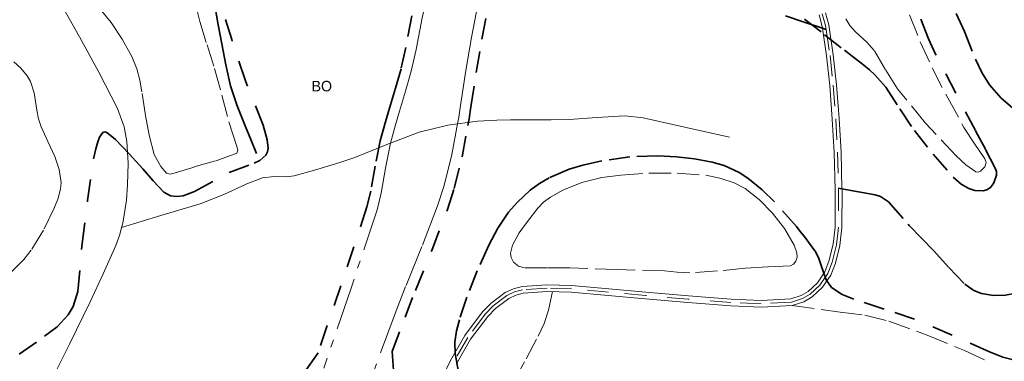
# Model space of a CAD drawing. Header units: metres. Extents: x 397317 to 400830, y 4588008 to 4590370.
# Tile 62 of 88: x 400453 to 400687, y 4588161 to 4588243. Entities that reach past the tile are written whole.
import ezdxf
from ezdxf.enums import TextEntityAlignment as Align

# ---------------------------------------------------------------- set-up
doc = ezdxf.new("R2010")
doc.units = ezdxf.units.M
doc.header["$MEASUREMENT"] = 0
for name, pattern in [('bt5mv20_nopinta', [10, 5, -5]), ('bt5mv20_tlin1', [7, 5.25, -1.75]), ('bt5mv20_tlin4', [17.375, 10, -2.75, 1.875, -2.75])]:
    doc.linetypes.add(name, pattern=pattern)
for name, color, linetype, lineweight in [('COB01_CN', 7, 'Continuous', 15), ('COB01_LN', 7, 'Continuous', 15), ('FLU01_LN', 7, 'Continuous', 15), ('PAR01_LN', 7, 'Continuous', 15), ('TAL01_LN', 7, 'Continuous', 15), ('VIA16_LN', 7, 'Continuous', 15), ('VIA19_LN', 7, 'Continuous', 15), ('VIA21_LN', 7, 'Continuous', 15), ('VIA23_LN', 7, 'Continuous', 15)]:
    doc.layers.add(name, color=color, linetype=linetype, lineweight=lineweight)
doc.styles.add('034', font='txt')

msp = doc.modelspace()

# ---------------------------------------------------------------- linework, layer by layer
at = {"layer": 'COB01_LN', "color": 92, "linetype": 'bt5mv20_nopinta', "lineweight": 35}
for points in [[(400542.19, 4588159.34, 162.87), (400541.94, 4588163.76, 160.72), (400544.98, 4588171.92, 160.3), (400547.44, 4588178.3, 159.63), (400551.32, 4588187.81, 158.1), (400555.05, 4588197.54, 156.5), (400556.65, 4588202.53, 155.77), (400558.52, 4588210.04, 154.65), (400559.93, 4588217.48, 153.65), (400560.2, 4588219.11, 153.61), (400560.63, 4588221.89, 154.13), (400561.9, 4588230.12, 157.54), (400563.26, 4588237.97, 160.47), (400564.78, 4588245.79, 163.4)], [(400471.4, 4588211.97, 148.61), (400471.87, 4588213.62, 148.05), (400472.31, 4588214.72, 147.58), (400473.1, 4588215.81, 146.97), (400473.55, 4588215.99, 146.78), (400474.03, 4588215.84, 146.71), (400476.14, 4588214.15, 146.74), (400479.4, 4588210.74, 146.83), (400482.62, 4588207.16, 146.89), (400485.05, 4588204.32, 146.9), (400487.57, 4588201.68, 146.9), (400489.17, 4588200.8, 146.88), (400490.73, 4588200.61, 146.84), (400492.19, 4588200.81, 146.79), (400494.9, 4588201.77, 146.69), (400503.12, 4588206.28, 146.52), (400509.1, 4588208.53, 146.86), (400510.44, 4588209.19, 146.98), (400511.9, 4588210.43, 147.16), (400512.3, 4588211.2, 147.23), (400512.42, 4588212.09, 147.28), (400512.2, 4588214.06, 147.35), (400511.24, 4588217.54, 147.41), (400507.02, 4588228.07, 147.72), (400503.74, 4588237.9, 148.57), (400502.24, 4588242.84, 149.01)], [(400546.58, 4588243.58, 161.44), (400545.18, 4588236.03, 157.24), (400544.04, 4588230.99, 154.84), (400542.71, 4588226.38, 153.12), (400541.27, 4588221.6, 151.77), (400540.3, 4588218.34, 151.28), (400539.07, 4588213.88, 151.38), (400537.88, 4588207.8, 152.23), (400536.86, 4588201.89, 153.1), (400535.92, 4588198.14, 153.67), (400529.69, 4588179.42, 156.42), (400524.28, 4588163.5, 158.71), (400516.77, 4588152.59, 157.48)], [(400639.96, 4588242.79, 174.89), (400644.76, 4588239.05, 175.75), (400649.47, 4588235.36, 177), (400651.34, 4588233.93, 177.77), (400654.12, 4588231.83, 179.32), (400655.46, 4588230.74, 179.94), (400656.74, 4588229.56, 180.25), (400659.29, 4588226.57, 180.45), (400662.68, 4588221.44, 180.63), (400666.1, 4588216.27, 180.74), (400670.59, 4588210.64, 180.81), (400675.32, 4588205.2, 180.9), (400677.27, 4588203.52, 181.02), (400679.08, 4588202.5, 181.17), (400680.51, 4588202.01, 181.28), (400682.57, 4588201.93, 181.42), (400683.48, 4588202.25, 181.45), (400684.27, 4588202.87, 181.46), (400685.02, 4588203.9, 181.43), (400685.63, 4588205.66, 181.37), (400685.62, 4588206.54, 181.33), (400685.36, 4588207.36, 181.31), (400682.99, 4588211.84, 181.2), (400680.62, 4588216.32, 181.11), (400675.88, 4588225.36, 181.08), (400671.16, 4588234.42, 181.09), (400669.44, 4588238.1, 181.04), (400667.24, 4588243.8, 180.89)], [(400676.06, 4588244.12, 184.79), (400678.01, 4588239.83, 185.18), (400680.63, 4588233.25, 185.57), (400682.14, 4588230.1, 185.73), (400683.98, 4588227.17, 185.88), (400686.77, 4588224.02, 186.05), (400691.62, 4588219.82, 186.26)], [(400453.2, 4588163.15, 145.12), (400459.25, 4588167.39, 145.85), (400462.2, 4588169.65, 146.23), (400464.84, 4588172.52, 146.56), (400466.01, 4588174.47, 146.72), (400467.19, 4588178.07, 147), (400468.17, 4588189.43, 147.8), (400469.47, 4588199.67, 148.45), (400470.95, 4588209.92, 148.92), (400471.4, 4588211.97, 148.61)], [(400690.55, 4588161.58, 173.66), (400687.16, 4588162.4, 173.16), (400683.95, 4588163.69, 172.74), (400675.1, 4588167.65, 171.87), (400666.17, 4588171.46, 171.21), (400658.94, 4588173.85, 170.77), (400651.67, 4588176.23, 170.46), (400648.9, 4588177.34, 170.53), (400646.43, 4588178.95, 170.66), (400645.09, 4588180.81, 170.62), (400643.95, 4588184.23, 170.36), (400643.41, 4588185.91, 170.16), (400642.66, 4588187.37, 169.91), (400641.57, 4588188.91, 169.25), (400639.87, 4588191.2, 167.7), (400638.98, 4588192.33, 167.07), (400638.05, 4588193.46, 166.78), (400632.86, 4588199.34, 166.51), (400629.9, 4588202.2, 166.39), (400626.48, 4588204.97, 166.25), (400624.46, 4588206.3, 166.17), (400620.83, 4588207.98, 166.01), (400618.05, 4588208.81, 165.88), (400613.81, 4588209.57, 165.72), (400609.51, 4588210.03, 165.62), (400605.1, 4588210.28, 165.65), (400598.43, 4588210.03, 165.91), (400591.79, 4588209.06, 166.22), (400587.29, 4588208.05, 166.41), (400584.01, 4588207.08, 166.55), (400579.26, 4588205.07, 166.76), (400576.97, 4588203.73, 166.87), (400574.75, 4588202.12, 166.97), (400571.6, 4588199.21, 167.11), (400569.6, 4588196.86, 167.19), (400567.05, 4588193.09, 167.29), (400564.87, 4588189.03, 167.38), (400562.11, 4588182.92, 167.35), (400559.69, 4588176.66, 167.27), (400557.9, 4588171.32, 167.53), (400557.23, 4588168.65, 167.83), (400556.83, 4588166.02, 168.25), (400556.86, 4588163.34, 168.98), (400557.64, 4588159.33, 170.52)]]:
    msp.add_polyline3d(points, dxfattribs=at)
at = {"layer": 'FLU01_LN', "color": 150, "linetype": 'Continuous', "lineweight": 15}
for points in [[(400463.01, 4588246.56, 146.53), (400467.54, 4588238.58, 145.97), (400472.12, 4588230.16, 145.69), (400476.55, 4588221.53, 145.48), (400478.14, 4588217.15, 145.34), (400478.8, 4588213.72, 145.23), (400479.15, 4588208.5, 144.99), (400478.99, 4588203.36, 144.65), (400478.7, 4588199.71, 144.17), (400477.84, 4588194.24, 143.08), (400477.57, 4588193.23, 142.87)], [(400622.12, 4588214.74, 164.66), (400611.87, 4588217.02, 163.22), (400601.62, 4588219.3, 161.78), (400597.28, 4588219.78, 161.27), (400590.62, 4588219.38, 160.68), (400584.04, 4588218.88, 159.96), (400579.71, 4588218.85, 158.95), (400573.28, 4588218.84, 156.68), (400570.07, 4588218.82, 155.65), (400566.83, 4588218.78, 154.95), (400562.2, 4588218.54, 154.3), (400555.17, 4588217.6, 153.33), (400548.34, 4588215.92, 152.37), (400540.67, 4588212.99, 151.26), (400533.04, 4588209.92, 150.14), (400529.44, 4588208.69, 149.39), (400524.02, 4588207, 147.82), (400518.59, 4588205.49, 146.32), (400516.75, 4588205.26, 145.91), (400513.87, 4588205.34, 145.36), (400511.05, 4588205.04, 145), (400507.33, 4588203.65, 144.76), (400501.86, 4588201.12, 144.47), (400496.27, 4588198.9, 144.15), (400486.92, 4588196.07, 143.51), (400477.57, 4588193.23, 142.87)], [(400477.57, 4588193.23, 142.87), (400477.13, 4588191.56, 142.53), (400476.17, 4588188.95, 142.07), (400473.19, 4588182.24, 141.07), (400470.08, 4588175.61, 140.27), (400465.19, 4588165.54, 139.54), (400460.15, 4588155.53, 138.82), (400458.74, 4588153.16, 138.59), (400455.72, 4588149.38, 138.18), (400450.8, 4588143.96, 137.55), (400448.58, 4588141.1, 137.23), (400446.78, 4588137.95, 136.9), (400445.09, 4588133.23, 136.34), (400443.98, 4588128.34, 135.85), (400443.78, 4588127.17, 135.84)]]:
    msp.add_polyline3d(points, dxfattribs=at)
at = {"layer": 'PAR01_LN', "color": 3, "linetype": 'bt5mv20_tlin1', "lineweight": 15}
for points in [[(400494.99, 4588246.96, 147.46), (400496.15, 4588242.23, 147.32), (400497.9, 4588236.62, 147.17), (400499.69, 4588231.01, 147.02), (400501.4, 4588224.69, 146.83), (400503.06, 4588218.37, 146.64), (400503.99, 4588215.41, 146.56), (400504.96, 4588212.47, 146.51), (400505.18, 4588211.62, 146.51), (400504.94, 4588210.95, 146.51), (400499.89, 4588209.07, 146.44), (400494.8, 4588207.62, 146.39), (400492.44, 4588206.87, 146.39), (400490.07, 4588206.14, 146.39), (400489.14, 4588205.91, 146.39), (400488.26, 4588206.19, 146.39), (400486.9, 4588207.74, 146.4), (400485.32, 4588210.62, 146.43), (400484.13, 4588215.19, 146.51), (400483.26, 4588219.87, 146.63), (400482.37, 4588225.45, 146.82), (400481.92, 4588228.24, 146.93), (400481.18, 4588230.96, 147.01), (400479.98, 4588233.88, 147.08), (400477.73, 4588238.02, 147.17), (400475.1, 4588241.96, 147.24), (400470.86, 4588247.15, 147.3)], [(400664.92, 4588243.75, 180.38), (400667.51, 4588237.41, 180.61), (400670.34, 4588231.17, 180.83), (400674.03, 4588224.04, 181.06), (400677.89, 4588217.03, 181.17), (400680.33, 4588213.29, 181.1), (400682.84, 4588209.6, 180.99), (400683.16, 4588208.67, 180.98), (400682.88, 4588207.69, 180.98), (400681.81, 4588206.65, 181.11), (400681.24, 4588206.4, 181.21), (400680.71, 4588206.47, 181.27), (400678.34, 4588208.14, 181.39), (400676.06, 4588210.28, 181.41), (400668.74, 4588218.07, 181.17), (400662.12, 4588226.19, 180.81), (400659.27, 4588230.75, 180.56), (400656.55, 4588235.35, 180.26), (400654.88, 4588237.24, 180.03), (400651.99, 4588239.81, 179.54), (400650.73, 4588241.22, 179.35), (400649.81, 4588242.87, 179.27)], [(400451.94, 4588232.6, 156.46), (400453.6, 4588231.08, 156.46), (400455.1, 4588229.31, 156.43), (400455.92, 4588227.91, 156.4), (400456.79, 4588225.28, 156.35), (400457.43, 4588221.15, 156.27), (400457.8, 4588219.11, 156.23), (400458.41, 4588217.16, 156.19), (400460.04, 4588213.67, 156.09), (400461.68, 4588210.09, 155.97), (400462.74, 4588207.03, 155.76), (400463.21, 4588203.96, 155.53), (400463.05, 4588202.38, 155.48), (400462.37, 4588200.01, 155.46), (400461.41, 4588197.65, 155.51), (400459.02, 4588192.58, 155.87), (400456.06, 4588187.84, 156.19), (400454.34, 4588185.61, 156.23), (400451.41, 4588182.7, 156.25)], [(400625.83, 4588183.59, 167.32), (400619.27, 4588182.91, 167.41), (400612.7, 4588182.48, 167.42), (400609.69, 4588182.64, 167.32), (400606.67, 4588182.91, 167.19), (400595.42, 4588183.28, 167.58), (400584.17, 4588183.64, 167.96), (400578.8, 4588183.64, 168.09), (400573.42, 4588183.63, 168.17), (400571.92, 4588184.04, 168.18), (400570.73, 4588185.02, 168.17), (400570.2, 4588186.09, 168.14), (400570.08, 4588187.12, 168.11), (400570.5, 4588189.04, 168.06), (400572.1, 4588192, 167.96), (400574.06, 4588194.68, 167.84), (400576.52, 4588197.83, 167.67), (400577.9, 4588199.24, 167.58), (400579.53, 4588200.47, 167.49), (400582.49, 4588202.13, 167.33), (400587.03, 4588203.95, 167.07), (400591.79, 4588205.09, 166.82), (400596.26, 4588205.72, 166.63), (400602.99, 4588206.19, 166.44), (400609.7, 4588206.19, 166.38), (400616.49, 4588205.68, 166.43), (400619.87, 4588205.01, 166.47), (400623.22, 4588203.88, 166.49), (400625.85, 4588202.51, 166.49), (400629.24, 4588199.85, 166.47), (400632.36, 4588196.67, 166.49), (400635.24, 4588193.01, 166.6), (400637.54, 4588189.08, 166.77), (400638.19, 4588187.19, 166.85), (400638.21, 4588186.2, 166.89), (400637.93, 4588185.27, 166.93), (400637.38, 4588184.53, 166.94), (400636.61, 4588184.17, 166.95), (400631.22, 4588183.88, 167.14), (400625.83, 4588183.59, 167.32)], [(400570.88, 4588156.7, 171.07), (400573.8, 4588162.06, 170.56), (400576.63, 4588167.45, 170), (400578.05, 4588170.47, 169.31), (400579.12, 4588173.63, 168.69), (400579.59, 4588175.82, 168.55), (400580.05, 4588178.01, 168.41)], [(400637.04, 4588174.7, 170.27), (400648.47, 4588173.09, 170.56), (400654.32, 4588172.41, 170.79), (400660.06, 4588170.97, 171.07), (400669.15, 4588167.67, 171.64), (400678.04, 4588163.98, 172.26), (400684.37, 4588161.08, 172.68)]]:
    msp.add_polyline3d(points, dxfattribs=at)
at = {"layer": 'TAL01_LN', "color": 3, "linetype": 'bt5mv20_tlin4', "lineweight": 15}
for points in [[(400557.24, 4588267.64, 169.61), (400554.18, 4588259.19, 167.18), (400551.12, 4588250.73, 164.75), (400549.91, 4588246.86, 163.32), (400549.03, 4588243.07, 161.44), (400547.63, 4588235.53, 157.24), (400546.46, 4588230.37, 154.84), (400545.11, 4588225.67, 153.12), (400543.66, 4588220.88, 151.77), (400542.7, 4588217.65, 151.28), (400541.51, 4588213.31, 151.38), (400540.34, 4588207.35, 152.23), (400539.31, 4588201.37, 153.1), (400538.32, 4588197.44, 153.67), (400532.06, 4588178.62, 156.42), (400525.69, 4588159.85, 159.12)], [(400565.7, 4588262.11, 167.99), (400565.36, 4588261.3, 167.72), (400564.63, 4588258.67, 166.96), (400563.76, 4588254.42, 165.8), (400562.79, 4588248.77, 164.22), (400562.32, 4588246.26, 163.4), (400560.8, 4588238.42, 160.47), (400559.43, 4588230.52, 157.54), (400558.16, 4588222.27, 154.13), (400557.73, 4588219.5, 153.61), (400557.47, 4588217.91, 153.65), (400556.08, 4588210.58, 154.65), (400554.24, 4588203.21, 155.77), (400552.69, 4588198.37, 156.5), (400548.99, 4588188.73, 158.1), (400545.12, 4588179.22, 159.63), (400542.64, 4588172.81, 160.3), (400536.65, 4588156.75, 161.12)]]:
    msp.add_polyline3d(points, dxfattribs=at)
at = {"layer": 'VIA16_LN', "color": 42, "linetype": 'bt5mv20_nopinta', "lineweight": 15}
msp.add_polyline3d([(400644.19, 4588244.02, 174.81), (400644.95, 4588241.22, 174.65), (400645.09, 4588240.33, 174.6), (400646.04, 4588234.15, 174.27), (400646.78, 4588227.05, 173.89), (400647.39, 4588219.09, 173.31), (400647.86, 4588211.12, 172.65), (400648.09, 4588202.62, 171.91), (400648.1, 4588202.22, 171.88), (400648.04, 4588193.32, 171.13), (400647.62, 4588189.13, 170.87), (400646.56, 4588185.02, 170.69), (400645.51, 4588182.31, 170.59), (400643.65, 4588179.57, 170.49), (400641.3, 4588177.4, 170.39), (400639.51, 4588176.34, 170.34), (400636.89, 4588175.49, 170.27), (400629.69, 4588175.11, 170.13), (400622.49, 4588175.43, 169.98), (400612.33, 4588176.23, 169.77), (400602.17, 4588177.07, 169.51), (400593.36, 4588177.87, 169.11), (400584.54, 4588178.66, 168.64), (400578.74, 4588178.86, 168.34), (400572.94, 4588178.47, 168.05), (400571.02, 4588177.94, 167.99), (400569.22, 4588177.08, 167.97), (400565.96, 4588174.63, 167.98), (400564.04, 4588172.65, 167.92), (400559.9, 4588167.11, 167.59), (400556.51, 4588161.25, 167.33)], dxfattribs=at)
at = {"layer": 'VIA19_LN', "color": 7, "linetype": 'Continuous', "lineweight": 15}
for points in [[(400643.44, 4588243.75, 174.81), (400644.17, 4588241.05, 174.65), (400644.24, 4588240.61, 174.63), (400645.24, 4588234.04, 174.27), (400645.98, 4588226.98, 173.89), (400646.59, 4588219.03, 173.31), (400647.06, 4588211.09, 172.65), (400647.3, 4588202.21, 171.88), (400647.24, 4588193.36, 171.13), (400646.83, 4588189.27, 170.87), (400645.8, 4588185.26, 170.69), (400644.8, 4588182.68, 170.59), (400643.04, 4588180.1, 170.49), (400640.82, 4588178.04, 170.39), (400639.18, 4588177.07, 170.34), (400636.74, 4588176.28, 170.27), (400629.68, 4588175.91, 170.13), (400622.54, 4588176.23, 169.98), (400612.39, 4588177.02, 169.77), (400602.24, 4588177.87, 169.51), (400593.43, 4588178.66, 169.11), (400584.59, 4588179.46, 168.64), (400578.73, 4588179.66, 168.34), (400572.81, 4588179.26, 168.05), (400570.74, 4588178.69, 167.99), (400568.8, 4588177.77, 167.97), (400565.43, 4588175.23, 167.98), (400563.43, 4588173.17, 167.92), (400559.23, 4588167.55, 167.59), (400555.8, 4588161.63, 167.33), (400549.53, 4588148.93, 167.21)], [(400644.95, 4588244.29, 174.81), (400645.73, 4588241.39, 174.65), (400646.83, 4588234.25, 174.27), (400647.58, 4588227.12, 173.89), (400648.19, 4588219.14, 173.31), (400648.66, 4588211.15, 172.65), (400648.89, 4588202.47, 171.9), (400648.9, 4588202.23, 171.88), (400648.84, 4588193.28, 171.13), (400648.41, 4588188.99, 170.87), (400647.33, 4588184.77, 170.69), (400646.22, 4588181.94, 170.59), (400644.26, 4588179.05, 170.49), (400641.79, 4588176.76, 170.39), (400639.85, 4588175.6, 170.34), (400637.04, 4588174.7, 170.27), (400629.69, 4588174.31, 170.13), (400622.44, 4588174.63, 169.98), (400612.26, 4588175.43, 169.77), (400602.1, 4588176.27, 169.51), (400593.29, 4588177.07, 169.11), (400584.49, 4588177.86, 168.64), (400578.76, 4588178.06, 168.34), (400573.07, 4588177.68, 168.05), (400571.3, 4588177.19, 167.99), (400569.63, 4588176.39, 167.97), (400566.49, 4588174.03, 167.98), (400564.65, 4588172.13, 167.92), (400560.57, 4588166.67, 167.59), (400557.22, 4588160.87, 167.33)]]:
    msp.add_polyline3d(points, dxfattribs=at)
at = {"layer": 'VIA21_LN', "color": 2, "linetype": 'bt5mv20_tlin1', "lineweight": 35}
for points in [[(400509.63, 4588210.85, 146.39), (400508.3, 4588214.14, 146.42), (400506.97, 4588217.42, 146.45), (400505.07, 4588222.13, 146.67), (400503.46, 4588226.94, 146.99), (400502.34, 4588231.9, 147.24), (400501.4, 4588236.89, 147.48), (400500.56, 4588241.43, 147.63), (400499.71, 4588245.97, 147.83)], [(400635.49, 4588243.53, 173.9), (400639.87, 4588242.07, 174.27), (400644.24, 4588240.61, 174.63)], [(400648.89, 4588202.47, 171.9), (400652.84, 4588201.74, 172.04), (400656.78, 4588201.01, 172.17), (400658.05, 4588200.62, 172.22), (400659.99, 4588199.34, 172.3), (400664.86, 4588193.76, 172.57), (400667.79, 4588190.72, 173.02), (400670.72, 4588187.68, 173.55), (400674.29, 4588183.72, 173.85), (400678.11, 4588179.77, 174.19), (400680.26, 4588178.3, 174.44), (400682.06, 4588177.6, 174.64), (400684.92, 4588177.1, 174.95), (400687.75, 4588177.15, 175.3), (400692.72, 4588178.14, 175.97), (400697.7, 4588179.08, 176.64), (400701.81, 4588179.4, 177.02), (400705.87, 4588179.73, 177.75), (400708.18, 4588179.95, 178.49), (400710.48, 4588180.16, 179.22)]]:
    msp.add_polyline3d(points, dxfattribs=at)
at = {"layer": 'VIA23_LN', "color": 42, "linetype": 'bt5mv20_nopinta', "lineweight": 35}
for points in [[(400644.24, 4588240.61, 174.63), (400645.09, 4588240.33, 174.6)], [(400648.09, 4588202.62, 171.91), (400648.89, 4588202.47, 171.9)]]:
    msp.add_polyline3d(points, dxfattribs=at)

# ---------------------------------------------------------------- texts
at = {"layer": 'COB01_CN', "color": 251, "linetype": 'Continuous', "lineweight": 0, "style": '034'}
msp.add_text('BO', height=2.5, dxfattribs=at).set_placement((400525.18, 4588226.85), align=Align.MIDDLE_CENTER)

doc.saveas('drawing.dxf')
